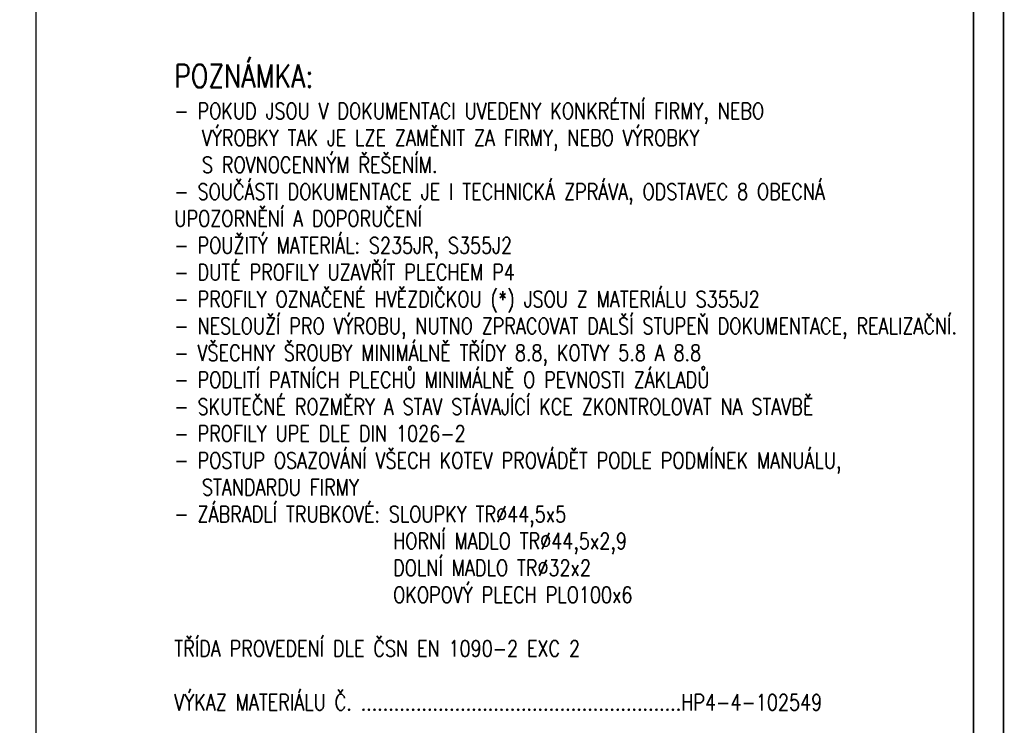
# Paper-space layout 'Layout1' of a CAD drawing. Extents: x -2 to 1380, y -36 to 422.
# Tile 61 of 79: x 974 to 1188, y 114 to 267. Entities that reach past the tile are written whole.
import ezdxf
from ezdxf.enums import TextEntityAlignment as Align

# ---------------------------------------------------------------- set-up
doc = ezdxf.new("R2010")
doc.units = 0
doc.layers.get('DEFPOINTS').update_dxf_attribs({"color": 132, "linetype": 'CONTINUOUS'})
doc.layers.add('RAMECEK_HP', color=251, linetype='CONTINUOUS')
doc.layers.add('SS_TEXT35', color=2, linetype='CONTINUOUS', lineweight=35)
doc.styles.add('ROMANS', font='romans.shx', dxfattribs={"width": 0.8})

# ---------------------------------------------------------------- blocks, each defined once
blk = doc.blocks.new('*U6')
at = {"layer": 'DEFPOINTS'}
blk.add_lwpolyline([(1188, 0), (978, 0), (978, 297), (1188, 297)], close=True, dxfattribs=at)
at = {"layer": 'RAMECEK_HP', "lineweight": 35, "const_width": 0.35}
for points in [[(0, 420), (0, 0), (1188, 0), (1188, 420)], [(6.5, 413.5), (6.5, 6.5), (1181.5, 6.5), (1181.5, 413.5)]]:
    blk.add_lwpolyline(points, close=True, dxfattribs=at)
at = {"layer": 'DEFPOINTS', "style": 'ROMANS', "width": 0.8}
blk.add_attdef('TISK', text='', height=10, dxfattribs=at).set_placement((1188, -33), align=Align.RIGHT)

psp = doc.layouts.get("Layout1")

# ---------------------------------------------------------------- block references
at = {"layer": 'RAMECEK_HP'}
psp.add_blockref('*U6', (0, 0), dxfattribs=at)

# ---------------------------------------------------------------- texts
at = {"layer": 'SS_TEXT35', "insert": (1008, 117.25), "char_height": 3.5, "attachment_point": 7, "style": 'ROMANS'}
psp.add_mtext_dynamic_manual_height_columns('\\pxt1.71429;{\\H1.42857x;\\C4;POZNÁMKA:\\H0.7x;\\P\\pt1.71429,2;}- POKUD JSOU V\\~DOKUMENTACI UVEDENY KONKRÉTNÍ FIRMY, NEBO ^I^IVÝROBKY TAK JE LZE ZAMĚNIT ZA FIRMY, NEBO VÝROBKY ^I^I^IS\\~ROVNOCENNÝM ŘEŠENÍM.\\P- SOUČÁSTI DOKUMENTACE JE I TECHNICKÁ ZPRÁVA, ODSTAVEC 8 OBECNÁ UPOZORNĚNÍ A DOPORUČENÍ\\P\\pb0.25,t1.71429;- POUŽITÝ MATERIÁL: S235JR, S355J2\\P- DUTÉ PROFILY UZAVŘÍT PLECHEM P4\\P{\\A1;- PROFILY OZNAČENÉ HVĚZDIČKOU (*) JSOU Z MATERIÁLU S355J2\\P}- NESLOUŽÍ PRO VÝROBU, NUTNO ZPRACOVAT DALŠÍ STUPEŇ DOKUMENTACE, REALIZAČNÍ.\\P- VŠECHNY ŠROUBY MINIMÁLNĚ TŘÍDY 8.8, KOTVY 5.8 A 8.8\\P- PODLITÍ PATNÍCH PLECHŮ MINIMÁLNĚ O PEVNOSTI ZÁKLADŮ\\P- SKUTEČNÉ ROZMĚRY A STAV STÁVAJÍCÍ KCE ZKONTROLOVAT NA STAVBĚ\\P- PROFILY UPE DLE DIN 1026-2\\P- POSTUP OSAZOVÁNÍ VŠECH KOTEV PROVÁDĚT PODLE PODMÍNEK MANUÁLU, ^ISTANDARDU FIRMY\\P\\pt1.71429,15;- ZÁBRADLÍ TRUBKOVÉ: SLOUPKY TR%%C44,5x5\\P\\pt1.71429,13.571;^I^IHORNÍ MADLO TR%%C44,5x2,9\\P\\pql;^I^IDOLNÍ MADLO TR%%C32x2\\P\\pq*,t1.71429,13.57143,15;^I^IOKOPOVÝ PLECH PLO100x6\\P\\pt1.71429;\\PTŘÍDA PROVEDENÍ DLE ČSN EN 1090-2 EXC 2\\P\\PVÝKAZ MATERIÁLU Č. ..........................................................HP4-4-102549', width=171.23819, gutter_width=17.5, heights=[216.8011], dxfattribs=at)

doc.saveas('drawing.dxf')
